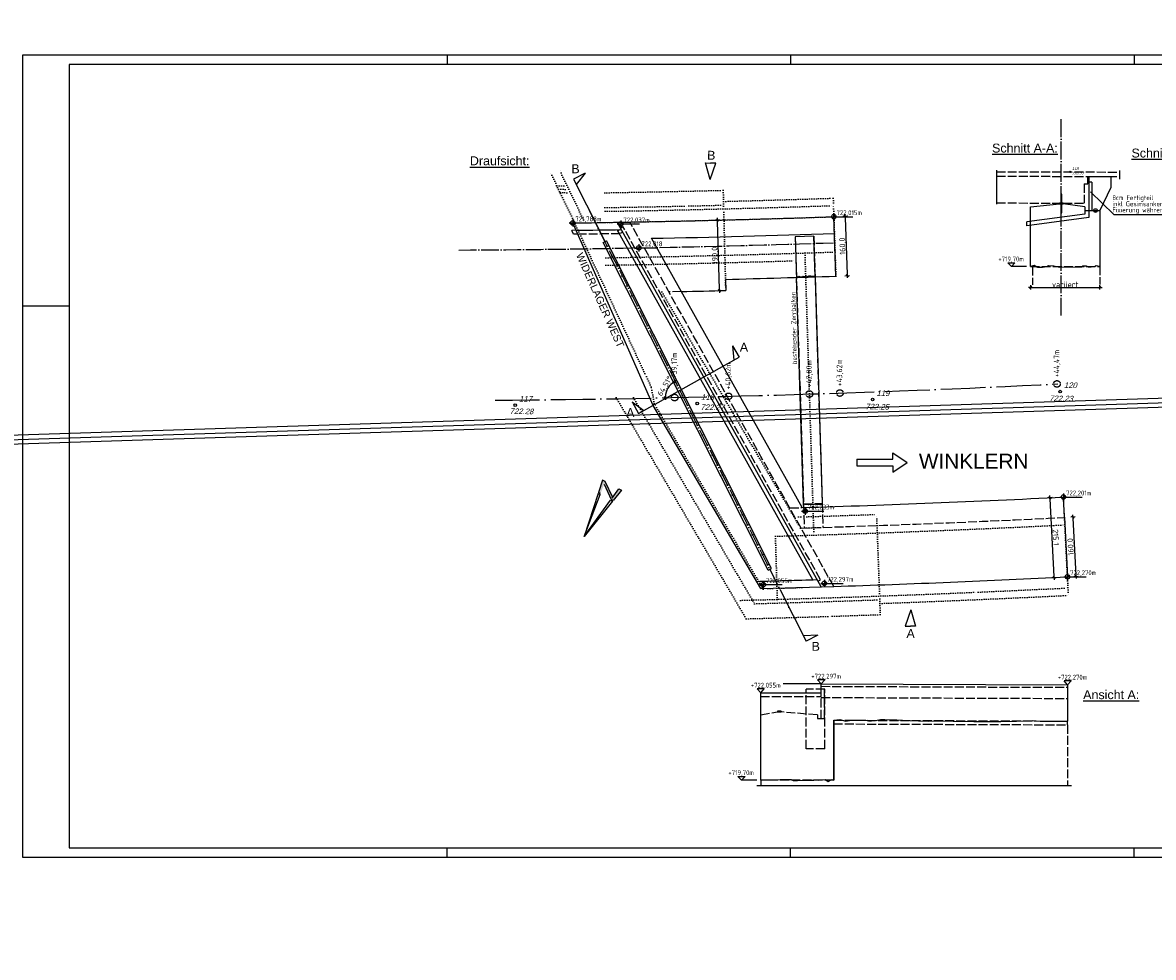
# Model space of a CAD drawing. Header units: millimetres. Extents: x -22426 to 17233, y -11107 to 42030.
# Tile 6 of 23: x 5225 to 8269, y -4956 to -2439. Entities that reach past the tile are written whole.
import ezdxf
from ezdxf.enums import TextEntityAlignment as Align

# ---------------------------------------------------------------- set-up
doc = ezdxf.new("R2010")
doc.units = ezdxf.units.MM
for name, pattern in [('ACAD_ISO02W100', [15, 12, -3]), ('ACAD_ISO04W100', [30, 24, -3, 0, -3]), ('ACAD_ISO07W100', [3, 0, -3])]:
    doc.linetypes.add(name, pattern=pattern)
for name, color, linetype in [('B_Nat-B', 2, 'Continuous'), ('B_Nat-H', 2, 'Continuous'), ('B_Nat-V', 2, 'Continuous'), ('Bemassung', 7, 'Continuous'), ('Blattrand innen', 7, 'Continuous'), ('RAND', 23, 'Continuous'), ('Schalung', 23, 'Continuous'), ('Vermessung', 1, 'Continuous')]:
    doc.layers.add(name, color=color, linetype=linetype)
doc.styles.add('ARIAL', font='arial.ttf')
doc.styles.add('F0', font='txt')
doc.styles.add('isocp2', font='isocp2.shx')
doc.styles.add('NORM', font='arial.ttf', dxfattribs={"oblique": 15})
doc.styles.add('R0', font='txt', dxfattribs={"oblique": 15.0003})
doc.styles.add('SCHILD_FETT', font='arial.ttf')
doc.dimstyles.new('Benutzer6-50', dxfattribs={"dimtxt": 15, "dimasz": 3, "dimexe": 60, "dimexo": 80, "dimgap": 0.04, "dimtad": 1, "dimdec": 1, "dimzin": 1, "dimtxsty": 'isocp2', "dimblk": 'PFEILSPITZEN', "dimcen": 0.05, "dimse1": 1, "dimse2": 1, "dimclrd": 1, "dimclre": 1, "dimazin": 0, "dimtfac": 1, "dimtdec": 1, "dimtix": 1, "dimtmove": 1, "dimatfit": 2, "dimfxl": 1, "dimarcsym": 0})

# ---------------------------------------------------------------- blocks, each defined once
blk = doc.blocks.new('PFEILSPITZEN')
at = {"color": 0}
for p, q in [((-1, -1), (1, 1)), ((-1, 0), (2, 0)), ((0, -2), (0, 2))]:
    blk.add_line(p, q, dxfattribs=at)
blk = doc.blocks.new('*D71')
at = {"color": 1, "lineweight": -2}
blk.add_arc((7003.6, -3448.2), 48.3, 120.2748, 177.6718, dxfattribs=at)
at = {"layer": 'Defpoints', "color": 0}
for p in [(6750.3, -2944.9), (6967.5, -3416), (6962.1, -3449.1), (7003.6, -3448.2), (7298.5, -4034.2)]:
    blk.add_point(p, dxfattribs=at)
at = {"color": 1, "lineweight": -2, "xscale": 3, "yscale": 3, "zscale": 3}
for p, rotation in [((6981.9, -3405), 28.49579109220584), ((6955.3, -3449.2), 269.4507887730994)]:
    blk.add_blockref('PFEILSPITZEN', p, dxfattribs=dict(at, rotation=rotation))
at = {"color": 0, "insert": (6954.8, -3418.8), "char_height": 15, "attachment_point": 5, "rotation": 58.9733, "style": 'isocp2'}
blk.add_mtext('64,51°', dxfattribs=at)
blk = doc.blocks.new('*D72')
at = {"layer": 'Bemassung', "color": 1, "lineweight": -2}
blk.add_line((8052.6, -3773.3, 0), (8060.3, -3927.1, 0), dxfattribs=at)
at = {"layer": 'Defpoints', "color": 0}
for p in [(8029.7, -3771.4), (8037.6, -3931.2), (8060.5, -3930.1, 0)]:
    blk.add_point(p, dxfattribs=at)
at = {"layer": 'Bemassung', "color": 1, "lineweight": -2, "xscale": 3, "yscale": 3, "zscale": 3}
for p, rotation in [((8052.5, -3770.3, 0), 92.86486825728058), ((8060.5, -3930.1, 0), 272.8648682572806)]:
    blk.add_blockref('PFEILSPITZEN', p, dxfattribs=dict(at, rotation=rotation))
at = {"layer": 'Bemassung', "color": 0, "insert": (8047.8, -3850.6, 0), "char_height": 15, "attachment_point": 5, "rotation": 92.8649, "style": 'isocp2'}
blk.add_mtext('160,0', dxfattribs=at)
blk = doc.blocks.new('*D73')
at = {"layer": 'Bemassung', "color": 1, "lineweight": -2}
blk.add_line((7439.4, -2963.7, 0), (7444.6, -3117.6, 0), dxfattribs=at)
at = {"layer": 'Defpoints', "color": 0}
for p in [(7408.9, -2961.7), (7414.3, -3121.6), (7444.7, -3120.6, 0)]:
    blk.add_point(p, dxfattribs=at)
at = {"layer": 'Bemassung', "color": 1, "lineweight": -2, "xscale": 3, "yscale": 3, "zscale": 3}
for p, rotation in [((7439.3, -2960.7, 0), 91.95887598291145), ((7444.7, -3120.6, 0), 271.9588759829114)]:
    blk.add_blockref('PFEILSPITZEN', p, dxfattribs=dict(at, rotation=rotation))
at = {"layer": 'Bemassung', "color": 0, "insert": (7433.4, -3040.9, 0), "char_height": 15, "attachment_point": 5, "rotation": 91.9589, "style": 'isocp2'}
blk.add_mtext('160,0', dxfattribs=at)
blk = doc.blocks.new('*D74')
at = {"layer": 'Bemassung', "color": 1, "lineweight": -2}
blk.add_line((7100.6, -3157.8, 0), (7096, -2973.9, 0), dxfattribs=at)
at = {"layer": 'Defpoints', "color": 0}
for p in [(7095.9, -2970.9, 0), (7113, -2970.5), (7117.9, -3160.4)]:
    blk.add_point(p, dxfattribs=at)
at = {"layer": 'Bemassung', "color": 1, "lineweight": -2, "xscale": 3, "yscale": 3, "zscale": 3}
for p, rotation in [((7095.9, -2970.9, 0), 91.45629301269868), ((7100.7, -3160.8, 0), 271.4562930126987)]:
    blk.add_blockref('PFEILSPITZEN', p, dxfattribs=dict(at, rotation=rotation))
at = {"layer": 'Bemassung', "color": 0, "insert": (7089.6, -3066.1, 0), "char_height": 15, "attachment_point": 5, "rotation": 91.4563, "style": 'isocp2'}
blk.add_mtext('190,0', dxfattribs=at)
blk = doc.blocks.new('GDS07')
at = {"color": 0}
blk.add_circle((0, 0), 0.35, dxfattribs=at)
at = {"color": 0, "style": 'R0', "oblique": 15.0003}
blk.add_attdef('BEZ', (1, 1), '', height=2, dxfattribs=at)
at = {"color": 0, "style": 'F0'}
blk.add_attdef('HOEHE', (1, -3), '', height=2, dxfattribs=at)
at = {"color": 0, "flags": 9}
blk.add_attdef('GZ', (1, -7), '', height=2, dxfattribs=at)
blk = doc.blocks.new('hoehenkote')
h = blk.add_hatch(color=0)
h.paths.add_polyline_path([(0, 0), (-10.2, 0, 0.414214), (0, -10.2)])
h.paths.add_polyline_path([(0, 10.2), (0, 0), (10.2, 0, 0.414214)])
at = {"color": 0}
for p, q in [((-16.4, 0), (84.4, 0)), ((0, 16.4), (0, -16.4))]:
    blk.add_line(p, q, dxfattribs=at)
blk.add_circle((0, 0), 10.2, dxfattribs=at)
blk = doc.blocks.new('*D88')
at = {"color": 1, "lineweight": -2}
blk.add_line((7941.5, -3151.9), (8121.9, -3151.9), dxfattribs=at)
at = {"layer": 'Defpoints', "color": 0}
for p in [(7938.5, -3096), (8124.9, -3095.9), (8124.9, -3151.9)]:
    blk.add_point(p, dxfattribs=at)
at = {"color": 1, "lineweight": -2, "xscale": 3, "yscale": 3, "zscale": 3, "rotation": 180}
blk.add_blockref('PFEILSPITZEN', (7938.5, -3151.9), dxfattribs=at)
at = {"color": 1, "lineweight": -2, "xscale": 3, "yscale": 3, "zscale": 3}
blk.add_blockref('PFEILSPITZEN', (8124.9, -3151.9), dxfattribs=at)
at = {"color": 0, "insert": (8031.7, -3144.3), "char_height": 15, "attachment_point": 5, "style": 'isocp2'}
blk.add_mtext('variiert', dxfattribs=at)
blk = doc.blocks.new('*D90')
at = {"color": 1, "lineweight": -2}
blk.add_line((7990.7, -3721.3), (8001.1, -3930.1), dxfattribs=at)
at = {"layer": 'Defpoints', "color": 0}
for p in [(8026.9, -3716.4), (8001.3, -3933.1), (8037.6, -3931.2)]:
    blk.add_point(p, dxfattribs=at)
at = {"color": 1, "lineweight": -2, "xscale": 3, "yscale": 3, "zscale": 3}
for p, rotation in [((7990.5, -3718.3), 92.86486827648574), ((8001.3, -3933.1), 272.8648682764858)]:
    blk.add_blockref('PFEILSPITZEN', p, dxfattribs=dict(at, rotation=rotation))
at = {"color": 0, "insert": (8004.5, -3825.2), "char_height": 15, "attachment_point": 5, "rotation": 272.8649, "style": 'isocp2'}
blk.add_mtext('215,1', dxfattribs=at)
blk = doc.blocks.new('*D163')
at = {"color": 1, "lineweight": -2}
blk.add_arc((7956.1, 25382.7), 35080.9, 266.81781, 268.25652, dxfattribs=at)
at = {"layer": 'Defpoints', "color": 0}
for p in [(7956.1, 25382.7), (6003.8, -9677.7), (6300.9, -9659.2), (6890.7, -9715.9)]:
    blk.add_point(p, dxfattribs=at)
at = {"color": 1, "lineweight": -2, "xscale": 3, "yscale": 3, "zscale": 3}
for p, rotation in [((6005.7, -9644), 176.8153597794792), ((6891.7, -9682.1), 358.2589692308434)]:
    blk.add_blockref('PFEILSPITZEN', p, dxfattribs=dict(at, rotation=rotation))
at = {"color": 0, "insert": (6448.9, -9658.3), "char_height": 15, "attachment_point": 5, "rotation": 357.5372, "style": 'isocp2'}
blk.add_mtext('887', dxfattribs=at)
blk = doc.blocks.new('*D164')
at = {"color": 1, "lineweight": -2}
blk.add_arc((7969.7, 25518.6), 35217.2, 268.25089, 270.96845, dxfattribs=at)
at = {"layer": 'Defpoints', "color": 0}
for p in [(7969.7, 25518.6), (7450.4, -9694.8), (6890.7, -9715.9), (8568.5, -9727.3)]:
    blk.add_point(p, dxfattribs=at)
at = {"color": 1, "lineweight": -2, "xscale": 3, "yscale": 3, "zscale": 3}
for p, rotation in [((6891.8, -9682.1), 178.2484475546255), ((8567.9, -9693.5), 0.9708876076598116)]:
    blk.add_blockref('PFEILSPITZEN', p, dxfattribs=dict(at, rotation=rotation))
at = {"color": 0, "insert": (7729.8, -9690.2), "char_height": 15, "attachment_point": 5, "rotation": 359.6097, "style": 'isocp2'}
blk.add_mtext('1677', dxfattribs=at)
blk = doc.blocks.new('*D165')
at = {"color": 1, "lineweight": -2}
blk.add_arc((7974.8, 25762.5), 35461, 270.96348, 271.92891, dxfattribs=at)
at = {"layer": 'Defpoints', "color": 0}
for p in [(7974.8, 25762.5), (8769.2, -9689.6), (8568.6, -9727.5), (9172.5, -9712.3)]:
    blk.add_point(p, dxfattribs=at)
at = {"color": 1, "lineweight": -2, "xscale": 3, "yscale": 3, "zscale": 3}
for p, rotation in [((9171.4, -9678.3), 1.931334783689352), ((8568, -9693.5), 180.9610548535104)]:
    blk.add_blockref('PFEILSPITZEN', p, dxfattribs=dict(at, rotation=rotation))
at = {"color": 0, "insert": (8869.5, -9679.6), "char_height": 15, "attachment_point": 5, "rotation": 1.4462, "style": 'isocp2'}
blk.add_mtext('604', dxfattribs=at)
blk = doc.blocks.new('*D166')
at = {"color": 1, "lineweight": -2}
blk.add_arc((7974.7, 25759.5), 36591.9, 267.87599, 269.23763, dxfattribs=at)
at = {"layer": 'Defpoints', "color": 0}
for p in [(7974.7, 25759.5), (6617, -10767.2), (7491.3, -10789.3), (6907.2, -10816.9)]:
    blk.add_point(p, dxfattribs=at)
at = {"color": 1, "lineweight": -2, "xscale": 3, "yscale": 3, "zscale": 3}
for p, rotation in [((6615.5, -10807.2), 177.8736435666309), ((7490.8, -10829.3), 359.2399744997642)]:
    blk.add_blockref('PFEILSPITZEN', p, dxfattribs=dict(at, rotation=rotation))
at = {"color": 0, "insert": (7053.3, -10813.3), "char_height": 15, "attachment_point": 5, "rotation": 358.5568, "style": 'isocp2'}
blk.add_mtext('874', dxfattribs=at)
blk = doc.blocks.new('*D167')
at = {"color": 1, "lineweight": -2}
blk.add_arc((7965.1, 26831.2), 37663.4, 269.28303, 271.75403, dxfattribs=at)
at = {"layer": 'Defpoints', "color": 0}
for p in [(7965.1, 26831.2), (9119.7, -10774.5), (7491.3, -10789.3), (8034.2, -10832.2)]:
    blk.add_point(p, dxfattribs=at)
at = {"color": 1, "lineweight": -2, "xscale": 3, "yscale": 3, "zscale": 3}
for p, rotation in [((7490.8, -10829.3), 179.2807530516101), ((9120.9, -10814.5), 1.756311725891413)]:
    blk.add_blockref('PFEILSPITZEN', p, dxfattribs=dict(at, rotation=rotation))
at = {"color": 0, "insert": (8305.9, -10823.2), "char_height": 15, "attachment_point": 5, "rotation": 0.5185, "style": 'isocp2'}
blk.add_mtext('1628', dxfattribs=at)
blk = doc.blocks.new('*D168')
at = {"color": 1, "lineweight": -2}
blk.add_arc((7974.8, 25762.5), 36595, 271.79956, 272.86358, dxfattribs=at)
at = {"layer": 'Defpoints', "color": 0}
for p in [(7974.8, 25762.5), (9119.7, -10774.5), (9804, -10746.7), (9349.4, -10806.6)]:
    blk.add_point(p, dxfattribs=at)
at = {"color": 1, "lineweight": -2, "xscale": 3, "yscale": 3, "zscale": 3}
for p, rotation in [((9806, -10786.6), 2.865924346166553), ((9121, -10814.5), 181.7972092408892)]:
    blk.add_blockref('PFEILSPITZEN', p, dxfattribs=dict(at, rotation=rotation))
at = {"color": 0, "insert": (9463.2, -10794.6), "char_height": 15, "attachment_point": 5, "rotation": 2.3316, "style": 'isocp2'}
blk.add_mtext('684', dxfattribs=at)

msp = doc.modelspace()

# ---------------------------------------------------------------- hatches: boundary and pattern name
for color, points in [(256, [(8108.1, -2945.17), (8118.34, -2945.17, -1)]), (0, [(6813.36, -3717.49), (6793.25, -3674.44), (6786.33, -3670.68), (6775.32, -3704.24), (6780.71, -3707.18), (6790.37, -3681.96), (6809.46, -3722.82), (6814.85, -3725.76), (6837.05, -3698.28), (6830.14, -3694.52)])]:
    msp.add_hatch(color=color).paths.add_polyline_path(points)

# ---------------------------------------------------------------- linework, layer by layer
at = {"color": 1, "linetype": 'ACAD_ISO04W100', "ltscale": 2}
for p, q in [((8021.17, -3228.03), (8021.17, -2697.72)), ((6750.28, -2944.91), (7298.54, -4034.23))]:
    msp.add_line(p, q, dxfattribs=at)
for p, q in [((7075.65, -2861.34), (7063.08, -2816.82)), ((7063.08, -2816.82), (7076.98, -2817.24)), ((7075.65, -2861.34), (7090.87, -2817.66)), ((7090.87, -2817.66), (7076.98, -2817.24)), ((6739.67, -2844.39), (6707.76, -2860.44)), ((6707.76, -2860.44), (6777.45, -2998.9)), ((6739.67, -2844.39), (6715.13, -2875.09)), ((8020.17, -2901.05), (8020.17, -2951.05)), ((8022.17, -2901.05), (8020.17, -2901.05)), ((8022.17, -2951.05), (8022.17, -2901.05)), ((8162.99, -2955.97), (8099.72, -2894.73)), ((8016.17, -2925.04), (8016.17, -2927.04)), ((8026.17, -2925.07), (8016.17, -2925.04)), ((8016.17, -2927.04), (8026.17, -2927.07)), ((8020.17, -2951.05), (8022.17, -2951.05)), ((8026.17, -2925.07), (8026.17, -2927.07)), ((8084.94, -2945.17), (8084.94, -2955.17)), ((8094.94, -2945.15), (8094.94, -2963.39)), ((8084.94, -2955.17), (7928.51, -2975.89)), ((8094.94, -2963.39), (7928.51, -2986.08)), ((7928.51, -2986.08), (7928.51, -2975.89)), ((8162.99, -2955.97), (8373.85, -2955.97)), ((6714.58, -2998.35), (6703.72, -2998.5)), ((6708.09, -3008.44), (6703.72, -2998.5)), ((6718.95, -3008.29), (6708.09, -3008.44)), ((6776.7, -2997.41), (6792.44, -3028.68)), ((6787.97, -3030.92), (6796.9, -3026.43)), ((7231.95, -3913.04), (6787.97, -3030.92)), ((7240.88, -3908.54), (6796.9, -3026.43)), ((7240.88, -3908.54), (6796.9, -3026.43)), ((7886.91, -3095.96), (7877.35, -3085.84)), ((7877.35, -3085.84), (7896.47, -3085.84)), ((7886.91, -3095.96), (7896.47, -3085.84)), ((7927.87, -3095.96), (7886.91, -3095.96)), ((7327.31, -3734.73), (7308.12, -3125.03)), ((7358.09, -3123.46), (7377.29, -3733.16)), ((7136.34, -3308.97), (7153.78, -3340.13)), ((7136.34, -3308.97), (7139.47, -3348.14)), ((6883.23, -3491.51), (7153.78, -3340.13)), ((6865.79, -3460.34), (6883.23, -3491.51)), ((6865.79, -3460.34), (6897.54, -3483.51)), ((7231.95, -3913.04), (7240.88, -3908.54)), ((7236.42, -3910.79), (7252.15, -3942.05)), ((7264.39, -3966.36), (7334.08, -4104.82)), ((7616.16, -4020.08), (7600.94, -4063.76)), ((7616.16, -4020.08), (7628.72, -4064.59)), ((7600.94, -4063.76), (7614.83, -4064.17)), ((7628.72, -4064.59), (7614.83, -4064.17)), ((7365.98, -4088.77), (7326.71, -4090.18)), ((7365.98, -4088.77), (7334.08, -4104.82)), ((7374.64, -4219.23), (7365.08, -4209.12)), ((7384.2, -4209.12), (7365.08, -4209.12)), ((7374.64, -4219.23), (7384.2, -4209.12)), ((8038.26, -4221.93), (8028.7, -4211.82)), ((8047.82, -4211.82), (8028.7, -4211.82)), ((8038.26, -4221.93), (8047.82, -4211.82)), ((7211.85, -4243.43), (7202.29, -4233.32)), ((7221.41, -4233.32), (7202.29, -4233.32)), ((7211.85, -4243.43), (7221.41, -4233.32)), ((7160.24, -4478.93), (7150.69, -4468.82)), ((7150.69, -4468.82), (7169.8, -4468.82)), ((7160.24, -4478.93), (7169.8, -4468.82)), ((7201.21, -4478.93), (7160.24, -4478.93)), ((7211.85, -4478.93), (7211.85, -4493.34))]:
    msp.add_line(p, q)
at = {"color": 1, "linetype": 'ACAD_ISO07W100', "ltscale": 2}
for p, q in [((6707.44, -2970.7), (6646.34, -2843.49)), ((6735.01, -2970.35), (6671.39, -2837.9)), ((6663.17, -2878.54), (6691.23, -2879.2)), ((6667.5, -2887.55), (6695.55, -2888.21)), ((7111, -2890.48), (7112.27, -2940.46)), ((6671.83, -2896.57), (6699.88, -2897.23)), ((7407.26, -2911.73), (7407.93, -2931.71)), ((7115.45, -3065.42), (7112.27, -2940.46)), ((7412.15, -3056.64), (7407.93, -2931.71)), ((6900.25, -3383.99), (6707.44, -2970.7)), ((7115.45, -3065.42), (7117.86, -3160.39)), ((7331.06, -3059.29), (7354.97, -3818.92)), ((7414.34, -3121.61), (7412.15, -3056.64)), ((6945.9, -3164.35), (7319.32, -3800.02)), ((6917.34, -3419.82), (6900.25, -3383.99)), ((6925.37, -3465.02), (6917.34, -3419.82)), ((6823.12, -3448.91), (7172.86, -4044.27)), ((6869.31, -3448.58), (7195.39, -4003.65)), ((7218.65, -3964.27), (6925.37, -3465.02)), ((7378.39, -3768.15), (7328.41, -3769.73)), ((7525.15, -3793.17), (7524.07, -3763.19)), ((8029.65, -3771.43), (8040.15, -3981.17)), ((7329.36, -3799.71), (7379.33, -3798.14)), ((7525.15, -3793.17), (7532.01, -3983.04)), ((7251.6, -3822.03), (7256.74, -4001.95)), ((7533.81, -4033.01), (7532.01, -3983.04))]:
    msp.add_line(p, q, dxfattribs=at)
at = {"color": 1}
for p, q in [((7846.78, -2836.73), (7846.78, -2928.2)), ((8177.72, -2837.54), (8177.72, -2860.26)), ((7201.85, -4493.34), (8048.26, -4493.34))]:
    msp.add_line(p, q, dxfattribs=at)
at = {"color": 1, "linetype": 'ACAD_ISO02W100', "ltscale": 2}
for p, q in [((7846.78, -2840.59), (8177.72, -2841.43)), ((7846.78, -2852.59), (8177.72, -2853.43)), ((7846.78, -2852.63), (8092.94, -2853.22)), ((8092.94, -2873.22), (8092.94, -2853.22)), ((8082.94, -2873.19), (8092.94, -2873.22)), ((8082.94, -2873.19), (8082.94, -2925.17)), ((7846.78, -2924.62), (8082.94, -2925.17)), ((7408.41, -3957.28), (6859.34, -2976)), ((6834.05, -2992.24), (6841.03, -2988.33)), ((7373.01, -3939.08), (6841.03, -2988.33)), ((7304.68, -3015.89), (7329.36, -3799.71)), ((7354.66, -3014.31), (7379.33, -3798.14)), ((7938.51, -3095.96), (8124.94, -3095.94)), ((7943.83, -3095.96), (7943.83, -3145.33)), ((8125.17, -3094.87), (8125.17, -3144.24)), ((6998.48, -3163.23), (6964.51, -3163.96)), ((7100.04, -3467.61), (7107.02, -3463.7)), ((7327.31, -3734.73), (7377.29, -3733.16)), ((8029.65, -3771.43), (8026.9, -3716.45)), ((7366.03, -3942.98), (7373.01, -3939.08)), ((7271.38, -3961.51), (7305.78, -3960.5)), ((7374.64, -4226.16), (8038.26, -4228.86)), ((7211.85, -4253.43), (7374.64, -4253.43)), ((7334.21, -4394.23), (7334.21, -4234.23)), ((7384.21, -4234.23), (7334.21, -4234.23)), ((7384.04, -4234.23), (7374.64, -4234.23)), ((7374.64, -4313.21), (7374.64, -4243.43)), ((7374.64, -4256.16), (8038.26, -4258.86)), ((7384.04, -4313.21), (7384.04, -4234.23)), ((7384.21, -4394.23), (7384.21, -4234.23)), ((7211.85, -4302.88), (7257.08, -4295.08)), ((7257.08, -4293.08), (7257.08, -4295.08)), ((7267.08, -4293.11), (7257.08, -4293.08)), ((7257.08, -4295.08), (7267.08, -4295.11)), ((7267.08, -4293.11), (7267.08, -4295.11)), ((7364.64, -4303.21), (7267.08, -4295.11)), ((7364.64, -4303.21), (7364.64, -4313.21)), ((7364.64, -4313.21), (7374.64, -4313.21)), ((7374.64, -4313.21), (7384.04, -4313.21)), ((7408.41, -4317.29), (8038.26, -4319.86)), ((8038.26, -4329.86), (8038.26, -4319.86)), ((7408.41, -4327.29), (8038.26, -4329.86)), ((8038.26, -4329.86), (8038.26, -4493.34)), ((7384.21, -4394.23), (7334.21, -4394.23)), ((7408.41, -4478.93), (7211.85, -4478.93))]:
    msp.add_line(p, q, dxfattribs=at)
at = {"color": 23}
msp.add_line((8094.94, -2853.22), (8154.94, -2853.36), dxfattribs=at)
at = {"color": 0}
for p, q in [((6786.33, -3670.68), (6775.32, -3704.24)), ((6793.25, -3674.44), (6786.33, -3670.68)), ((6793.25, -3674.44), (6786.33, -3670.68)), ((6790.37, -3681.96), (6809.46, -3722.82)), ((6813.36, -3717.49), (6793.25, -3674.44)), ((6774.48, -3706.78), (6736.41, -3822.82)), ((6736.41, -3822.82), (6779.76, -3709.65)), ((6774.48, -3706.78), (6779.76, -3709.65)), ((6780.71, -3707.18), (6775.32, -3704.24)), ((6812.1, -3719.21), (6830.14, -3694.52)), ((6837.05, -3698.28), (6814.85, -3725.76)), ((6830.14, -3694.52), (6837.05, -3698.28)), ((6736.41, -3822.82), (6807.9, -3724.96)), ((6813.17, -3727.83), (6736.41, -3822.82)), ((6807.9, -3724.96), (6813.17, -3727.83)), ((6814.85, -3725.76), (6809.46, -3722.82))]:
    msp.add_line(p, q, dxfattribs=at)
for p in [(9398.79, -3414.62), (9399.17, -3426.5), (9399.55, -3438.38)]:
    msp.add_xline(p, (0.99948198, 0.03218332))
for centre, radius in [((8113.22, -2945.17), 5.12), ((6798.63, -3040.98), 1), ((6812.12, -3067.78), 1), ((6825.6, -3094.57), 1), ((6839.09, -3121.37), 1), ((6852.58, -3148.17), 1), ((6866.07, -3174.96), 1), ((6879.55, -3201.76), 1), ((6893.04, -3228.56), 1), ((6906.53, -3255.36), 1), ((6920.01, -3282.15), 1), ((6933.5, -3308.95), 1), ((6946.99, -3335.75), 1), ((6960.48, -3362.54), 1), ((6973.96, -3389.34), 1), ((6987.45, -3416.14), 1), ((7000.94, -3442.94), 1), ((7014.43, -3469.73), 1), ((7027.91, -3496.53), 1), ((7041.4, -3523.33), 1), ((7054.89, -3550.12), 1), ((7068.38, -3576.92), 1), ((7081.86, -3603.72), 1), ((7095.35, -3630.52), 1), ((7108.84, -3657.31), 1), ((7122.33, -3684.11), 1), ((7135.81, -3710.91), 1), ((7149.3, -3737.71), 1), ((7162.79, -3764.5), 1), ((7176.28, -3791.3), 1), ((7189.76, -3818.1), 1), ((7203.25, -3844.89), 1), ((7216.74, -3871.69), 1), ((7230.23, -3898.49), 1)]:
    msp.add_circle(centre, radius)
at = {"color": 1, "linetype": 'ACAD_ISO04W100'}
for centre in [(8009.49, -3411.94), (6980.14, -3448.69), (7125.1, -3445.3), (7343.02, -3439.1), (7424.97, -3436.43)]:
    msp.add_circle(centre, 8.94, dxfattribs=at)
at = {"color": 1, "linetype": 'ACAD_ISO07W100', "ltscale": 2}
for centre, radius, start, end in [((6210.19, 32543.07), 35445, 270.940313, 271.456293), ((6210.19, 32543.07), 35475, 271.456293, 271.933758), ((6210.19, 32543.07), 35485, 270.940313, 271.456293), ((6210.19, 32543.07), 35495, 270.940313, 271.933758), ((6210.19, 32543.07), 35495, 270.940313, 271.933758), ((6210.19, 32543.07), 35525, 270.940313, 271.933758), ((6210.19, 32543.07), 35620, 270.940313, 271.933758), ((6210.19, 32543.07), 35640, 270.940313, 271.763061), ((6212.56, 32539.13), 36326, 271.737152, 271.760276), ((6225.71, 32164.94), 35951.58, 271.837334, 272.069635), ((6212.56, 32539.13), 36376, 271.63681, 272.864868), ((6212.56, 32539.13), 36356, 271.744487, 271.760311), ((6212.56, 32539.13), 36546, 271.480989, 272.864868), ((6212.56, 32539.13), 36516, 271.598535, 271.63681), ((5949.27, 41417.04), 45397.8, 271.648917, 271.748471), ((6212.56, 32539.13), 36566, 272.069045, 272.864868), ((6212.56, 32539.13), 36556, 271.540621, 272.069045), ((6212.56, 32539.13), 36596, 271.503646, 272.069045)]:
    msp.add_arc(centre, radius, start, end, dxfattribs=at)
at = {"color": 1, "linetype": 'ACAD_ISO02W100', "ltscale": 2}
for centre, radius, start, end in [((6215.21, 32210.14), 35222.03, 270.81946, 271.005796), ((6212.56, 32539.13), 36301, 271.701011, 271.754393), ((6213.46, 32519.25), 36336.1, 271.745715, 272.865021)]:
    msp.add_arc(centre, radius, start, end, dxfattribs=at)
at = {"color": 1, "linetype": 'ACAD_ISO04W100', "ltscale": 2}
msp.add_arc((6210.19, 32543.07), 35595, 270.303632, 271.933758, dxfattribs=at)
at = {"color": 1, "linetype": 'ACAD_ISO04W100', "ltscale": 5}
msp.add_arc((6210.19, 32543.07), 36000, 270.455844, 272.868325, dxfattribs=at)
at = {"layer": 'Bemassung'}
for p, q in [((7470.93, -3614.6), (7567.53, -3614.6)), ((7470.93, -3614.6), (7470.93, -3632.84)), ((7567.53, -3614.6), (7567.53, -3597.86)), ((7567.53, -3597.86), (7606.16, -3623.72)), ((7470.93, -3632.84), (7567.53, -3632.84)), ((7567.53, -3649.58), (7606.16, -3623.72)), ((7567.53, -3632.84), (7567.53, -3649.58))]:
    msp.add_line(p, q, dxfattribs=at)
at = {"layer": 'RAND', "color": 1}
for p, q in [((10992.39, -2526.75), (5224.79, -2526.75)), ((5224.79, -2526.75), (5224.79, -4686.47)), ((5224.79, -4686.47), (10992.39, -4686.47))]:
    msp.add_line(p, q, dxfattribs=at)
at = {"layer": 'RAND', "color": 23}
for p, q in [((10967.39, -2551.75), (5349.79, -2551.75)), ((5349.79, -2551.75), (5349.79, -4661.47)), ((5349.79, -4661.47), (10967.39, -4661.47))]:
    msp.add_line(p, q, dxfattribs=at)
at = {"layer": 'RAND', "color": 1, "linetype": 'Continuous'}
for p, q in [((6367.39, -2526.75), (6367.39, -2551.75)), ((7292.39, -2526.75), (7292.39, -2551.75)), ((8217.39, -2526.75), (8217.39, -2551.75)), ((5224.79, -3201.47), (5349.79, -3201.47)), ((6367.39, -4686.47), (6367.39, -4661.47)), ((7292.39, -4686.47), (7292.39, -4661.47)), ((8217.39, -4686.47), (8217.39, -4661.47))]:
    msp.add_line(p, q, dxfattribs=at)
at = {"layer": 'Schalung'}
for p, q in [((8094.94, -2853.22), (8094.94, -2868.22)), ((8154.94, -2853.36), (8154.94, -2883.36)), ((8102.94, -2868.25), (8094.94, -2868.22)), ((8094.94, -2868.22), (8094.94, -2945.15)), ((8102.94, -2868.25), (8102.94, -2945.17)), ((8154.94, -2883.36), (8124.94, -2945.15)), ((7938.51, -2934.89), (8016.17, -2927.04)), ((7938.51, -3095.96), (7938.51, -2934.89)), ((8084.94, -2935.17), (8026.17, -2927.07)), ((8084.94, -2935.17), (8084.94, -2945.17)), ((8084.94, -2945.17), (8124.94, -2945.15)), ((8124.94, -2945.15), (8124.94, -3095.94)), ((6922.02, -3469.81), (6705.83, -2978.47)), ((7374.64, -3958.37), (6825.3, -2976.6)), ((7414.34, -3121.61), (7408.94, -2961.7)), ((7352.38, -3939.06), (6825.04, -2996.61)), ((7323.92, -3744.85), (6918.27, -3019.88)), ((7354.66, -3014.31), (7304.68, -3015.89)), ((7304.68, -3015.89), (7308.12, -3125.03)), ((7358.09, -3123.46), (7354.66, -3014.31)), ((6864.09, -3045.92), (6932.11, -3044.61)), ((7944.25, -3093.53), (7938.51, -3095.96)), ((7948, -3092.93), (7944.25, -3093.53)), ((7954.92, -3097.28), (7948, -3092.93)), ((7958.28, -3098.66), (7954.92, -3097.28)), ((7970.33, -3098.07), (7958.28, -3098.66)), ((7981.8, -3096.29), (7970.33, -3098.07)), ((7986.93, -3094.32), (7981.8, -3096.29)), ((8001.36, -3094.91), (7986.93, -3094.32)), ((8016.38, -3098.46), (8001.36, -3094.91)), ((8075.12, -3097.67), (8016.38, -3098.46)), ((8078.28, -3094.51), (8075.12, -3097.67)), ((8089.15, -3094.91), (8078.28, -3094.51)), ((8094.09, -3097.48), (8089.15, -3094.91)), ((8102, -3097.48), (8094.09, -3097.48)), ((8110.3, -3096.88), (8102, -3097.48)), ((8115.04, -3093.92), (8110.3, -3096.88)), ((8124.94, -3095.94), (8115.04, -3093.92)), ((7117.1, -3130.4), (7117.86, -3160.39)), ((7308.12, -3125.03), (7314.09, -3121.94)), ((7314.09, -3121.94), (7318.49, -3123.8)), ((7318.49, -3123.8), (7323.28, -3123.14)), ((7323.28, -3123.14), (7326.21, -3122.21)), ((7326.21, -3122.21), (7330.88, -3122.47)), ((7330.88, -3122.47), (7333.94, -3123.14)), ((7333.94, -3123.14), (7335.67, -3123.14)), ((7335.67, -3123.14), (7341.27, -3121.27)), ((7341.27, -3121.27), (7342.87, -3121.01)), ((7342.87, -3121.01), (7345.53, -3121.01)), ((7345.53, -3121.01), (7348.07, -3121.54)), ((7348.07, -3121.54), (7351.53, -3121.94)), ((7351.53, -3121.94), (7352.33, -3121.54)), ((7352.33, -3121.54), (7355.13, -3121.41)), ((7355.13, -3121.41), (7358.09, -3123.46)), ((7211.85, -3963.19), (6922.02, -3469.81)), ((7327.63, -3744.73), (7327.31, -3734.73)), ((7327.31, -3734.73), (7330.62, -3736.13)), ((7330.62, -3736.13), (7335.39, -3735.3)), ((7335.39, -3735.3), (7339.86, -3735.53)), ((7339.86, -3735.53), (7343.95, -3735.23)), ((7343.95, -3735.23), (7347.21, -3735.76)), ((7347.21, -3735.76), (7349.78, -3735.98)), ((7349.78, -3735.98), (7353.19, -3735.76)), ((7353.19, -3735.76), (7356.9, -3735.91)), ((7356.9, -3735.91), (7358.47, -3734.7)), ((7358.47, -3734.7), (7360.91, -3735.45)), ((7360.91, -3735.45), (7364.25, -3735.83)), ((7364.25, -3735.83), (7369.77, -3735.45)), ((7369.77, -3735.45), (7373.64, -3735.45)), ((7373.64, -3735.45), (7377.29, -3733.16)), ((7377.29, -3733.16), (7377.6, -3743.15)), ((8029.65, -3771.43), (8026.9, -3716.5)), ((8029.65, -3771.43), (8037.65, -3931.23)), ((7211.85, -3963.19), (7408.41, -3957.28)), ((7374.64, -4219.23), (7272.34, -4219.23)), ((7374.64, -4243.43), (7374.64, -4219.23)), ((7374.64, -4219.23), (8038.26, -4221.93)), ((8038.26, -4221.93), (8038.26, -4236.93)), ((7211.85, -4478.93), (7211.85, -4243.43)), ((7211.85, -4243.43), (7374.64, -4243.43)), ((8038.26, -4236.93), (8038.26, -4319.86)), ((7408.41, -4317.29), (7425.15, -4315.52)), ((7408.41, -4478.93), (7408.41, -4317.29)), ((7408.41, -4317.29), (7408.41, -4478.93)), ((7425.15, -4315.52), (7441.27, -4320.06)), ((7441.27, -4320.06), (7455.34, -4317.56)), ((7455.34, -4317.56), (7471.67, -4317.56)), ((7471.67, -4317.56), (7483.47, -4317.34)), ((7483.47, -4317.34), (7494.59, -4317.34)), ((7494.59, -4317.34), (7501.85, -4318.93)), ((7501.85, -4318.93), (7510.02, -4318.7)), ((7510.02, -4318.7), (7520.69, -4318.47)), ((7520.69, -4318.47), (7534.3, -4315.75)), ((7534.3, -4315.75), (7545.88, -4315.3)), ((7545.88, -4315.3), (7562.22, -4315.98)), ((7562.22, -4315.98), (7578.78, -4316.2)), ((7578.78, -4316.2), (7593.98, -4317.11)), ((7593.98, -4317.11), (7614.18, -4318.47)), ((7614.18, -4318.47), (7636.87, -4319.38)), ((7636.87, -4319.38), (7662.36, -4319.83)), ((7662.36, -4319.83), (7684.15, -4318.93)), ((7684.15, -4318.93), (7703.66, -4318.7)), ((7703.66, -4318.7), (7730.44, -4320.06)), ((7730.44, -4320.06), (7785.88, -4320.97)), ((7785.88, -4320.97), (7822.41, -4320.75)), ((7822.41, -4320.75), (7858.72, -4320.75)), ((7858.72, -4320.75), (7900.25, -4320.07)), ((7900.25, -4320.07), (7918.63, -4318.93)), ((7918.63, -4318.93), (7943.82, -4318.25)), ((7943.82, -4318.25), (7964.47, -4319.61)), ((7964.47, -4319.61), (7983.53, -4320.07)), ((7983.53, -4320.07), (8002.36, -4319.84)), ((8002.36, -4319.84), (8024.37, -4320.07)), ((8024.37, -4320.07), (8038.26, -4319.86)), ((7230.5, -4478.6), (7211.85, -4478.93)), ((7241.46, -4478.77), (7230.5, -4478.6)), ((7254.21, -4478.6), (7241.46, -4478.77)), ((7264.09, -4478.24), (7254.21, -4478.6)), ((7294.45, -4477.7), (7264.09, -4478.24)), ((7300.02, -4480.75), (7294.45, -4477.7)), ((7310.62, -4480.75), (7300.02, -4480.75)), ((7341.7, -4479.67), (7310.62, -4480.75)), ((7355.17, -4479.49), (7341.7, -4479.67)), ((7367.66, -4478.93), (7355.17, -4479.49)), ((7367.66, -4478.93), (7385.48, -4477.35)), ((7385.48, -4477.35), (7393.8, -4482.08)), ((7393.8, -4482.08), (7403.26, -4477.45)), ((7403.26, -4477.45), (7408.41, -4478.93))]:
    msp.add_line(p, q, dxfattribs=at)
at = {"layer": 'Schalung', "color": 0}
msp.add_circle((6833.48, -3001.46), 5, dxfattribs=at)
at = {"layer": 'Schalung'}
for centre, radius, start, end in [((6210.19, 32543.07), 35525, 270.799416, 271.933758), ((6210.19, 32543.07), 35545, 270.813066, 271.009439), ((6210.19, 32543.07), 35570, 271.140652, 271.933758), ((6210.19, 32543.07), 35685, 271.456293, 271.933758), ((6210.19, 32543.07), 35715, 271.264722, 271.456293), ((6212.56, 32539.13), 36301, 271.754393, 272.864868), ((6210.19, 32543.07), 36500, 271.554393, 271.810916), ((6212.56, 32539.13), 36516, 271.876689, 272.864868)]:
    msp.add_arc(centre, radius, start, end, dxfattribs=at)

# ---------------------------------------------------------------- block references
at = {"xscale": 0.6, "yscale": 0.6, "zscale": 0.6}
for p in [(7408.87, -2961.7), (6705.83, -2978.47), (6835.1, -2981.29), (6883.79, -3045.55), (8026.9, -3716.5), (7331.48, -3754.27), (8037.65, -3931.23), (7218.89, -3952.39), (7383.21, -3948.85)]:
    msp.add_blockref('hoehenkote', p, dxfattribs=at)
at = {"layer": 'B_Nat-V'}
ref = msp.add_blockref('GDS07', (8045.04, -2841.09), dxfattribs=dict(at, xscale=5, yscale=5, zscale=100))
ref.add_attrib('', '118', (8050.04, -2836.09), dxfattribs={"layer": 'B_Nat-B', "height": 7.5, "rotation": 0, "style": 'NORM', "oblique": 15})
ref.add_attrib('Hoehe', '722.27', (8049.36, -2849.8), dxfattribs={"layer": 'B_Nat-H', "height": 7.5, "rotation": 0, "style": 'NORM', "oblique": 15})
ref = msp.add_blockref('GDS07', (8017.88, -3432.63), dxfattribs=dict(at, xscale=9.999999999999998, yscale=10, zscale=100, rotation=359.2124049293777))
ref.add_attrib('', '120', (8028.02, -3422.77), dxfattribs={"layer": 'B_Nat-B', "height": 15, "rotation": 359.21241, "style": 'NORM', "oblique": 15})
ref.add_attrib('Hoehe', '722.23', (7988.49, -3458.08), dxfattribs={"layer": 'B_Nat-H', "height": 15, "rotation": 359.21241, "style": 'NORM', "oblique": 15})
ref = msp.add_blockref('GDS07', (7041.06, -3464.4), dxfattribs=dict(at, xscale=9.999999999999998, yscale=10, zscale=100, rotation=359.2124049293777))
ref.add_attrib('', '118', (7051.2, -3454.54), dxfattribs={"layer": 'B_Nat-B', "height": 15, "rotation": 359.21241, "style": 'NORM', "oblique": 15})
ref.add_attrib('Hoehe', '722.27', (7049.47, -3481.94), dxfattribs={"layer": 'B_Nat-H', "height": 15, "rotation": 359.21241, "style": 'NORM', "oblique": 15})
ref = msp.add_blockref('GDS07', (7513.29, -3454.03), dxfattribs=dict(at, xscale=9.999999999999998, yscale=10, zscale=100, rotation=359.2124049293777))
ref.add_attrib('', '119', (7523.43, -3444.17), dxfattribs={"layer": 'B_Nat-B', "height": 15, "rotation": 359.21241, "style": 'NORM', "oblique": 15})
ref.add_attrib('Hoehe', '722.25', (7493.11, -3480.25), dxfattribs={"layer": 'B_Nat-H', "height": 15, "rotation": 359.21241, "style": 'NORM', "oblique": 15})
ref = msp.add_blockref('GDS07', (6551.13, -3469.18), dxfattribs=dict(at, xscale=9.999999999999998, yscale=10, zscale=100, rotation=359.2124049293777))
ref.add_attrib('', '117', (6561.27, -3459.32), dxfattribs={"layer": 'B_Nat-B', "height": 15, "rotation": 359.21241, "style": 'NORM', "oblique": 15})
ref.add_attrib('Hoehe', '722.28', (6535.66, -3492.72), dxfattribs={"layer": 'B_Nat-H', "height": 15, "rotation": 359.21241, "style": 'NORM', "oblique": 15})

# ---------------------------------------------------------------- texts
at = {"color": 1, "linetype": 'ACAD_ISO07W100', "ltscale": 2, "style": 'isocp2', "width": 0.9}
for s, p in [('+39,17m', (6990.94, -3396.23)), ('+43,62m', (7435.77, -3418.18)), ('+44,47m', (8020.28, -3393.69)), ('+40,62m', (7135.9, -3427.06)), ('+42,80m', (7353.81, -3420.86))]:
    msp.add_text(s, height=15, rotation=90, dxfattribs=at).set_placement(p, align=Align.BOTTOM_LEFT)
at = {"layer": 'Bemassung', "style": 'isocp2', "width": 0.9}
for s, p in [('8cm Fertigteil', (8158.59, -2921.02)), ('inkl Gesimsanker (oder glw.) zur', (8158.59, -2937.39)), ('722,015m', (7416.05, -2961.22)), ('Fixierung während der Montage', (8158.59, -2953.76)), ('721,788m', (6713.01, -2977.99)), ('722,037m', (6842.28, -2980.8)), ('722,018', (6890.97, -3045.07)), ('+719,70m', (7851.54, -3086.01)), ('722,201m', (8034.08, -3716.02)), ('722,233m', (7338.66, -3753.79)), ('722,270m', (8044.83, -3930.75)), ('722,055m', (7226.07, -3951.91)), ('722,297m', (7390.39, -3948.36)), ('+722,297m', (7348.11, -4209.28)), ('+722,270m', (8011.74, -4211.98)), ('+722,055m', (7185.33, -4233.48)), ('+719,70m', (7124.88, -4468.98))]:
    msp.add_text(s, height=13, dxfattribs=at).set_placement(p, align=Align.BOTTOM_LEFT)
msp.add_text('bestehender Zerrbalken', height=13, rotation=91.12672, dxfattribs=at).set_placement((7313.53, -3358.51), align=Align.BOTTOM_LEFT)
at = {"layer": 'Blattrand innen', "style": 'SCHILD_FETT'}
for s, height, p in [('%%USchnitt A-A:', 24, (7834.76, -2796.09)), ('%%UDraufsicht:', 24, (6429.03, -2830.35)), ('%%USchnitt B-B:', 24, (8210.07, -2809.46)), ('B', 24, (6702.09, -2851.88)), ('A', 24, (7155.58, -3332.01)), ('A', 24, (6849.79, -3508.38)), ('WINKLERN', 40, (7637.75, -3651.77)), ('B', 24, (7348.93, -4137.76)), ('%%UAnsicht A:', 24, (8080.13, -4267.82))]:
    msp.add_text(s, height=height, dxfattribs=at).set_placement(p, align=Align.BOTTOM_LEFT)
for s, p in [('B', (7066.9, -2815.05)), ('A', (7603.88, -4102.87))]:
    msp.add_text(s, height=24, rotation=358, dxfattribs=at).set_placement(p, align=Align.BOTTOM_LEFT)
at = {"layer": 'Vermessung', "style": 'ARIAL'}
msp.add_text('WIDERLAGER WEST', height=20, rotation=294.10905, dxfattribs=at).set_placement((6714.15, -3064.44))

# ---------------------------------------------------------------- dimensions: what is measured, and where the dimension line sits
for base, center, p1, p2, text, picture, middle in [((8034.24, -10832.19), (7965.1, 26831.19), (7491.32, -10789.28), (9119.7, -10774.54), '1628', '*D167', (8305.88, -10823.17)), ((6907.19, -10816.89), (7974.66, 25759.48), (6616.96, -10767.25), (7491.32, -10789.28), '874', '*D166', (7053.26, -10813.32)), ((8769.17, -9689.56), (7974.76, 25762.53), (8568.61, -9727.51), (9172.5, -9712.26), '604', '*D165', (8869.54, -9679.63)), ((9349.35, -10806.65), (7974.76, 25762.53), (9119.7, -10774.54), (9803.97, -10746.68), '684', '*D168', (9463.22, -10794.64)), ((7450.41, -9694.75), (7969.7, 25518.63), (6890.73, -9715.92), (8568.51, -9727.35), '1677', '*D164', (7729.84, -9690.22)), ((6300.92, -9659.16), (7956.06, 25382.69), (6003.8, -9677.71), (6890.7, -9715.86), '887', '*D163', (6448.91, -9658.29))]:
    dim = msp.add_angular_dim_3p(base=base, center=center, p1=p1, p2=p2, text=text, dimstyle='Benutzer6-50')
    dim.commit()
    dim.dimension.update_dxf_attribs({"geometry": picture, "text_midpoint": middle})
dim = msp.add_angular_dim_2l(base=(6967.55, -3415.99), line1=((6750.28, -2944.91), (7298.54, -4034.23)), line2=((7003.58, -3448.18), (6962.12, -3449.07)), dimstyle='Benutzer6-50')
dim.commit()
dim.dimension.update_dxf_attribs({"geometry": '*D71', "text_midpoint": (6954.75, -3418.81)})
dim = msp.add_linear_dim(base=(8124.94, -3151.89), p1=(7938.51, -3095.96), p2=(8124.94, -3095.94), text='variiert', dimstyle='Benutzer6-50')
dim.commit()
dim.dimension.update_dxf_attribs({"geometry": '*D88', "text_midpoint": (8031.73, -3144.35)})
dim = msp.add_aligned_dim(p1=(8026.9007, -3716.4453), p2=(8037.6492, -3931.2301), distance=-36.437, dimstyle='Benutzer6-50')
dim.commit()
dim.dimension.update_dxf_attribs({"geometry": '*D90', "text_midpoint": (8004.5391, -3825.2257)})
at = {"layer": 'Bemassung'}
for p1, p2, distance, picture, middle in [((7117.86, -3160.39), (7113.03, -2970.45), 17.16, '*D74', (7089.63, -3066.08, 0)), ((7408.87, -2961.7), (7414.34, -3121.61), 30.42, '*D73', (7433.35, -3040.91, 0)), ((8029.65, -3771.43), (8037.65, -3931.23), 22.87, '*D72', (8047.84, -3850.62, 0))]:
    dim = msp.add_aligned_dim(p1=p1, p2=p2, distance=distance, dimstyle='Benutzer6-50', dxfattribs=at)
    dim.commit()
    dim.dimension.update_dxf_attribs({"geometry": picture, "text_midpoint": middle})

doc.saveas('drawing.dxf')
